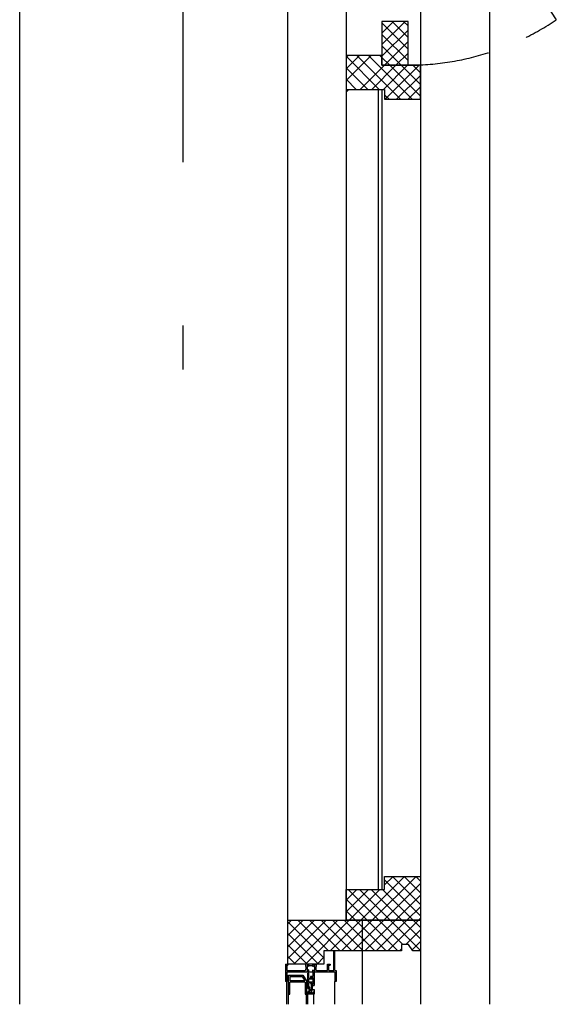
# Model space of a CAD drawing. Extents: x -152209 to 159908, y 32091 to 111955.
# Tile 49 of 59: x 128577 to 129399, y 58115 to 59622. Entities that reach past the tile are written whole.
import ezdxf

# ---------------------------------------------------------------- set-up
doc = ezdxf.new("R2010")
doc.units = 0
doc.header["$LTSCALE"] = 1000
doc.header["$MEASUREMENT"] = 0
doc.linetypes.add('XDETV20$0$CENTER', pattern=[2, 1.25, -0.25, 0.25, -0.25])
doc.linetypes.add('XDETV20$0$HIDDEN2', pattern=[0.1875, 0.125, -0.0625])
doc.layers.get('0').update_dxf_attribs({"linetype": 'CONTINUOUS'})
for name, color, linetype in [('BIB', 7, 'CONTINUOUS'), ('XDETV20$0$ALGEM-ARC', 15, 'CONTINUOUS'), ('XDETV20$0$ALUM-DRS', 4, 'CONTINUOUS'), ('XDETV20$0$GLAS-ARC', 4, 'CONTINUOUS'), ('XDETV20$0$HOUT-ARC', 15, 'CONTINUOUS'), ('XDETV20$0$HOUT-DRS', 4, 'CONTINUOUS'), ('XDETV20$0$STEEN-AZ', 3, 'CONTINUOUS'), ('XDETV20$0$STRAMIEN', 1, 'XDETV20$0$CENTER')]:
    doc.layers.add(name, color=color, linetype=linetype)

# ---------------------------------------------------------------- blocks, each defined once
blk = doc.blocks.new('*X302')
at = {"color": 0}
for p, q in [((2626.2, 5030.4), (2663.7, 5067.9)), ((2626.2, 5048), (2646.1, 5067.9)), ((2626.2, 5065.7), (2628.4, 5067.9)), ((2666.2, 5041.3), (2639.6, 5067.9)), ((2666.2, 5058.9), (2657.2, 5067.9)), ((2666.2, 5023.6), (2626.2, 5063.6)), ((2626.2, 5012.7), (2666.2, 5052.7)), ((2666.2, 5005.9), (2626.2, 5045.9)), ((2632.1, 5000.9), (2666.2, 5035)), ((2653.5, 5000.9), (2626.2, 5028.2)), ((2635.9, 5000.9), (2626.2, 5010.6)), ((2649.8, 5000.9), (2666.2, 5017.3)), ((2626.2, 4729.8), (2626.3, 4729.9)), ((2626.2, 4712.2), (2643.9, 4729.9)), ((2626.2, 4694.5), (2661.6, 4729.9)), ((2666.2, 4687.7), (2626.2, 4727.7)), ((2666.2, 4705.4), (2641.7, 4729.9)), ((2666.2, 4723.1), (2659.4, 4729.9)), ((2626.2, 4676.8), (2666.2, 4716.8)), ((2666.2, 4670), (2626.2, 4710)), ((2655.7, 4662.9), (2626.2, 4692.4)), ((2630, 4662.9), (2666.2, 4699.1)), ((2571.2, 4674.8), (2574.3, 4677.9)), ((2571.2, 4657.2), (2591.9, 4677.9)), ((2571.2, 4639.5), (2609.6, 4677.9)), ((2622, 4625.9), (2571.2, 4676.6)), ((2654.6, 4610.9), (2587.6, 4677.9)), ((2672.3, 4610.9), (2605.3, 4677.9)), ((2626.2, 4674.7), (2623, 4677.9)), ((2638, 4662.9), (2626.2, 4674.7)), ((2647.6, 4662.9), (2666.2, 4681.5)), ((2604.3, 4625.9), (2571.2, 4659)), ((2593, 4625.9), (2630, 4662.9)), ((2610.6, 4625.9), (2647.6, 4662.9)), ((2628.3, 4625.9), (2665.3, 4662.9)), ((2631, 4610.9), (2683, 4662.9)), ((2685.2, 4615.7), (2638, 4662.9)), ((2685.2, 4633.4), (2655.7, 4662.9)), ((2665.3, 4662.9), (2666.2, 4663.8)), ((2685.2, 4651), (2673.3, 4662.9)), ((2648.7, 4610.9), (2685.2, 4647.4)), ((2586.6, 4625.9), (2571.2, 4641.3)), ((2666.3, 4610.9), (2685.2, 4629.7)), ((2571.2, 4621.8), (2575.3, 4625.9)), ((2637, 4610.9), (2630.2, 4617.6)), ((2684, 4610.9), (2685.2, 4612.1))]:
    blk.add_line(p, q, dxfattribs=at)
blk = doc.blocks.new('*X301')
at = {"color": 0}
for p, q in [((2593.8, 3353.9), (2660.8, 3420.9)), ((2611.4, 3353.9), (2678.4, 3420.9)), ((2629.1, 3353.9), (2685.2, 3410)), ((2630.2, 3408), (2643.1, 3420.9)), ((2685.2, 3360.6), (2630.2, 3415.6)), ((2685.2, 3378.2), (2642.5, 3420.9)), ((2685.2, 3395.9), (2660.2, 3420.9)), ((2685.2, 3413.6), (2677.9, 3420.9)), ((2571.2, 3366.7), (2605.4, 3400.9)), ((2571.2, 3384.4), (2587.7, 3400.9)), ((2621.2, 3353.9), (2574.2, 3400.9)), ((2576.1, 3353.9), (2623.1, 3400.9)), ((2638.8, 3353.9), (2591.8, 3400.9)), ((2656.5, 3353.9), (2609.5, 3400.9)), ((2674.2, 3353.9), (2627.2, 3400.9)), ((2646.8, 3353.9), (2685.2, 3392.3)), ((2603.5, 3353.9), (2571.2, 3386.2)), ((2585.8, 3353.9), (2571.2, 3368.5)), ((2664.5, 3353.9), (2685.2, 3374.6)), ((2482.2, 3295.4), (2540.7, 3353.9)), ((2482.2, 3313), (2523, 3353.9)), ((2482.2, 3330.7), (2505.4, 3353.9)), ((2482.2, 3348.4), (2487.7, 3353.9)), ((2537.2, 3296.4), (2482.2, 3351.4)), ((2491.4, 3286.9), (2558.4, 3353.9)), ((2544.4, 3306.9), (2497.4, 3353.9)), ((2509.1, 3286.9), (2576.1, 3353.9)), ((2562.1, 3306.9), (2515.1, 3353.9)), ((2579.8, 3306.9), (2532.8, 3353.9)), ((2546.8, 3306.9), (2593.8, 3353.9)), ((2597.4, 3306.9), (2550.4, 3353.9)), ((2564.4, 3306.9), (2611.4, 3353.9)), ((2615.1, 3306.9), (2568.1, 3353.9)), ((2582.1, 3306.9), (2629.1, 3353.9)), ((2632.8, 3306.9), (2585.8, 3353.9)), ((2599.8, 3306.9), (2646.8, 3353.9)), ((2650.5, 3306.9), (2603.5, 3353.9)), ((2617.5, 3306.9), (2664.5, 3353.9)), ((2658.3, 3316.7), (2621.2, 3353.9)), ((2635.1, 3306.9), (2682.1, 3353.9)), ((2685.2, 3307.5), (2638.8, 3353.9)), ((2685.2, 3325.2), (2656.5, 3353.9)), ((2685.2, 3342.9), (2674.2, 3353.9)), ((2682.1, 3353.9), (2685.2, 3356.9)), ((2529.1, 3286.9), (2482.2, 3333.8)), ((2662.7, 3316.7), (2685.2, 3339.3)), ((2672.3, 3308.7), (2685.2, 3321.6)), ((2511.4, 3286.9), (2482.2, 3316.1)), ((2652.8, 3306.9), (2656.2, 3310.3)), ((2493.7, 3286.9), (2482.2, 3298.4)), ((2526.8, 3286.9), (2537.2, 3297.3))]:
    blk.add_line(p, q, dxfattribs=at)
blk = doc.blocks.new('XDETV20')
at = {"layer": 'XDETV20$0$ALGEM-ARC'}
for p, q in [((161, -2466), (161, -704.99991)), ((363.90719, -2513), (363.90719, -2594.73656))]:
    blk.add_line(p, q, dxfattribs=at)
at = {"layer": 'XDETV20$0$ALGEM-ARC', "linetype": 'XDETV20$0$HIDDEN2'}
blk.add_line((345, -751.99991), (572.09759, -1087.33808), dxfattribs=at)
blk.add_arc((345, -751.99991), 405, 270, 304.10662798, dxfattribs=at)
at = {"layer": 'XDETV20$0$ALUM-DRS'}
for p, q in [((233, -2513), (231, -2513)), ((231, -2543), (231, -2513)), ((233, -2543), (233, -2513)), ((157, -2533), (161, -2533)), ((157, -2533), (157, -2560)), ((159, -2535), (161, -2535)), ((159, -2535), (159, -2543)), ((159, -2543), (186.4961, -2543)), ((159, -2545), (199, -2545)), ((159, -2545), (159, -2560)), ((161, -2533), (161, -2535)), ((188, -2533), (188.4922, -2540.87524)), ((193, -2533), (188, -2533)), ((190.37868, -2534.87868), (190.37868, -2544.12132)), ((193, -2537), (190.37868, -2534.87868)), ((193, -2542), (190.37868, -2544.12132)), ((191.5, -2570.5), (191.5, -2547)), ((193, -2547), (191.5, -2547)), ((193, -2537), (193, -2533)), ((199, -2535.68362), (193, -2535.68362)), ((193, -2545), (193, -2542)), ((193, -2555), (193, -2547)), ((199, -2533), (204, -2533)), ((199, -2537), (199, -2533)), ((199, -2537), (201.62132, -2534.87868)), ((199, -2545), (199, -2542)), ((199, -2542), (201.62132, -2544.12132)), ((199, -2545), (199, -2552)), ((201, -2545), (201, -2566)), ((201, -2545), (233, -2545)), ((201.62132, -2534.87868), (201.62132, -2544.12132)), ((204, -2533), (203.5078, -2540.87524)), ((205.5039, -2543), (221.5, -2543)), ((221.5, -2533), (225.5, -2533)), ((221.5, -2543), (221.5, -2533)), ((223.5, -2535), (225.5, -2535)), ((223.5, -2543), (223.5, -2535)), ((223.5, -2543), (231, -2543)), ((225.5, -2533), (225.5, -2535)), ((233, -2543), (235, -2543)), ((233, -2545), (233, -2560)), ((235, -2543), (235, -2560)), ((159, -2560), (157, -2560)), ((159, -2594.73656), (159, -2560)), ((161.75, -2550), (183.75, -2550)), ((161.75, -2579), (161.75, -2550)), ((163.75, -2552), (163.75, -2559)), ((163.75, -2552), (182.62833, -2552)), ((186.90611, -2559), (163.75, -2559)), ((187.25, -2561), (163.75, -2561)), ((163.75, -2579), (163.75, -2561)), ((182.62833, -2552), (186.90611, -2559)), ((183.75, -2550), (189.5, -2559)), ((187.25, -2561), (187.25, -2579)), ((189.5, -2559), (189.5, -2579)), ((197, -2555), (193, -2555)), ((193, -2561), (193, -2556)), ((199, -2556), (193, -2556)), ((199, -2561), (193, -2561)), ((197, -2562), (193, -2562)), ((193, -2568.5), (193, -2562)), ((195.5, -2552), (195.5, -2554.13397)), ((199, -2552), (195.5, -2552)), ((197, -2555), (195.5, -2554.13397)), ((197, -2562), (195.5, -2562.86603)), ((199, -2553.5), (197, -2553.5)), ((197, -2553.5), (197, -2555)), ((197, -2563.5), (197, -2562)), ((199, -2553.5), (199, -2563.5)), ((235, -2560), (233, -2560)), ((233, -2594.73656), (233, -2560)), ((192.5, -2570.5), (191.5, -2570.5)), ((192.5, -2575.5), (191.5, -2575.5)), ((191.5, -2579), (191.5, -2575.5)), ((192.5, -2570.5), (192.5, -2569.5)), ((192.5, -2569.5), (193.5, -2569.5)), ((192.5, -2576.5), (192.5, -2575.5)), ((192.5, -2576.5), (193.5, -2576.5)), ((194.5, -2568.5), (193, -2568.5)), ((193.5, -2576.5), (193.5, -2569.5)), ((194.5, -2572.04996), (194.5, -2568.5)), ((194.5, -2572.04996), (196.5, -2572.04996)), ((194.5, -2573.04996), (196.5, -2573.04996)), ((194.5, -2577.5), (194.5, -2573.04996)), ((199, -2577.5), (194.5, -2577.5)), ((195.5, -2562.86603), (196.5, -2563.86603)), ((196.5, -2563.86603), (196.5, -2575.79109)), ((198.20891, -2577.5), (196.5, -2575.79109)), ((199, -2563.5), (197, -2563.5)), ((198, -2565), (198, -2573)), ((199.7, -2565), (198, -2565)), ((199.7, -2573), (198, -2573)), ((199, -2575.39294), (199, -2577.5)), ((199, -2575.39294), (201, -2575.39294)), ((199.7, -2565), (199.7, -2566)), ((199.7, -2566), (201, -2566)), ((199.7, -2572), (199.7, -2573)), ((199.7, -2572), (201, -2572)), ((201, -2572), (201, -2579)), ((161.75, -2579), (163.75, -2579)), ((161.75, -2594.73656), (161.75, -2579)), ((187.25, -2579), (189.5, -2579)), ((189.25, -2594.73656), (189.25, -2579)), ((191.25, -2594.73656), (191.25, -2579)), ((201, -2579), (191.5, -2579)), ((200.75, -2594.73656), (200.75, -2579)), ((201, -2579), (201, -2579))]:
    blk.add_line(p, q, dxfattribs=at)
for centre, start, end in [((186.4961, -2541), 270, 3.57633437), ((205.5039, -2541), 176.42366563, 270)]:
    blk.add_arc(centre, 2, start, end, dxfattribs=at)
at = {"layer": 'XDETV20$0$GLAS-ARC'}
for p, q in [((299, -1193.99991), (299, -2419)), ((305, -1193.99991), (305, -2419))]:
    blk.add_line(p, q, dxfattribs=at)
at = {"layer": 'XDETV20$0$HOUT-DRS'}
for p, q in [((250, -704.99991), (250, -2466)), ((364, -704.99991), (364, -2505.99991)), ((305, -1193.99991), (305, -1208.99991)), ((275, -2594.73656), (275, -2466))]:
    blk.add_line(p, q, dxfattribs=at)
for points in [[(305, -1089.99991), (305, -1156.99991), (345, -1156.99991), (345, -1089.99991)], [(309, -2399), (364, -2399), (364, -2466), (250, -2466), (250, -2419), (309, -2419)], [(364, -2466), (364, -2513), (352.34812, -2513), (345.80304, -2503.15387), (335.00362, -2503.15387), (335.00362, -2513), (216, -2513), (216, -2533), (161, -2533), (161, -2466)]]:
    blk.add_lwpolyline(points, close=True, dxfattribs=at)
blk.add_lwpolyline([(250, -1193.99991), (309, -1193.99991), (309, -1208.99991), (364, -1208.99991), (364, -1156.99991), (305, -1156.99991), (305, -1141.99991), (250, -1141.99991), (250, -1208.99991)], dxfattribs=at)
at = {"layer": 'XDETV20$0$STEEN-AZ'}
for p, q in [((-250, -2594.73656), (-250, -704.99991)), ((470, -2594.73656), (470, -704.99991))]:
    blk.add_line(p, q, dxfattribs=at)
at = {"layer": 'XDETV20$0$STRAMIEN'}
blk.add_line((0, 444.56525), (0, -1622.74928), dxfattribs=at)
at = {"layer": 'XDETV20$0$HOUT-ARC'}
for name in ['*X302', '*X301']:
    blk.add_blockref(name, (-2321.19602, -5819.89345), dxfattribs=at)

msp = doc.modelspace()

# ---------------------------------------------------------------- block references
at = {"layer": 'BIB'}
msp.add_blockref('XDETV20', (128827.3, 60709.6), dxfattribs=at)

doc.saveas('drawing.dxf')
